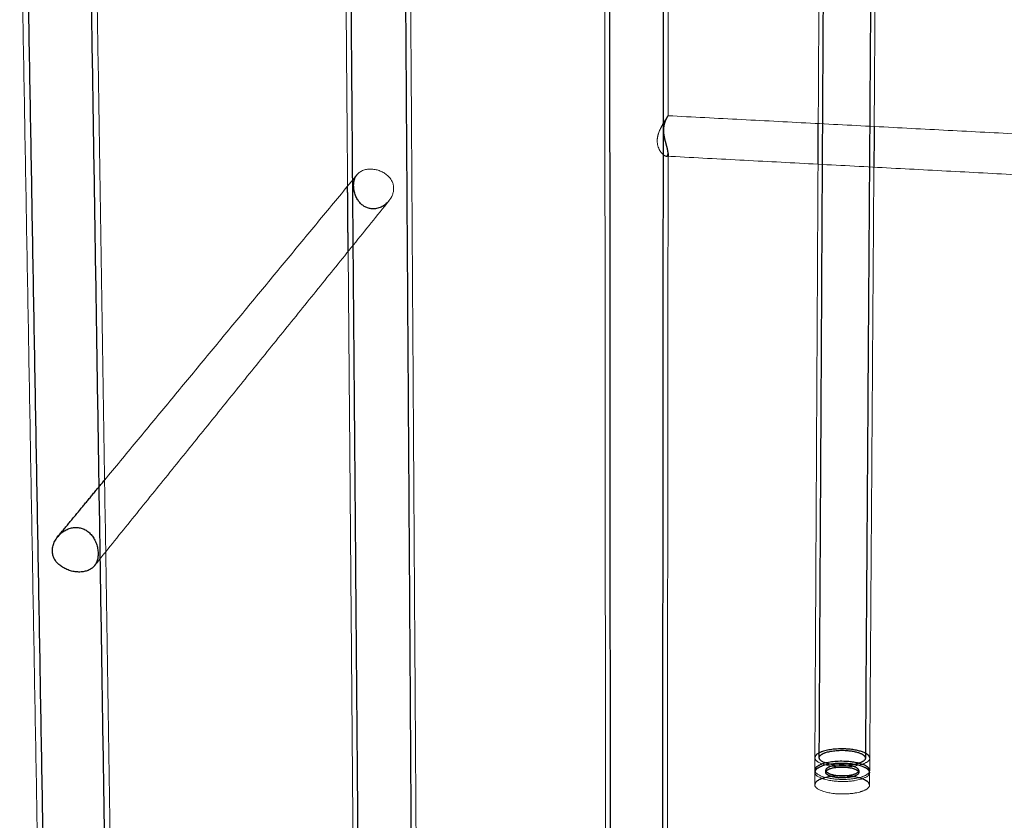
# Model space of a CAD drawing. Header units: millimetres. Extents: x -1524 to 1565, y -1495 to 941.
# Tile 3 of 7: x -1058 to -685, y -1139 to -836. Entities that reach past the tile are written whole.
import ezdxf

# ---------------------------------------------------------------- set-up
doc = ezdxf.new("R2010")
doc.units = ezdxf.units.MM
doc.header["$MEASUREMENT"] = 0
doc.layers.add('Make2D$hidden$lines', color=7, linetype='Continuous', true_color=0xffffff)
doc.layers.add('Make2D$visible$lines', color=7, linetype='Continuous', lineweight=15, true_color=0x000000)

msp = doc.modelspace()

# ---------------------------------------------------------------- linework, layer by layer
at = {"layer": 'Make2D$hidden$lines'}
for points in [[(-754.94, -1115.68), (-753.35, -826.55), (-751.77, -537.42)], [(-733.53, -537.5), (-735.5, -826.66), (-737.48, -1115.81)], [(-833.87, -1261.62), (-834.09, -940.55), (-834.3, -619.47)], [(-813.82, -619.47), (-814.09, -940.55), (-814.37, -1261.63)], [(-928.34, -1284.99), (-930.99, -958.84), (-933.64, -632.69)], [(-912.79, -632.58), (-910.65, -958.68), (-908.5, -1284.79)], [(-1042.87, -1476.53), (-1049.28, -1109.21), (-1055.68, -741.9)], [(-1031.81, -741.55), (-1026.07, -1108.75), (-1020.33, -1475.94)], [(-755.4, -891.11), (-755.36, -883.42), (-755.32, -875.73)], [(-734.15, -876.84), (-734.21, -884.53), (-734.26, -892.23)], [(-812.14, -887.03), (-812.14, -887.56), (-812.14, -888.1)], [(-933.21, -924.11), (-933.32, -911.76), (-933.42, -899.41)], [(-1043.04, -1031.98), (-1034.21, -1021.3), (-1025.38, -1010.62)], [(-1024.96, -1037.75), (-1027.06, -1040.36), (-1029.16, -1042.96)], [(-752.47, -1121.2), (-752.47, -1120.82), (-752.47, -1120.43)], [(-740.01, -1120.54), (-740.01, -1120.92), (-740.01, -1121.29)]]:
    msp.add_open_spline(points, degree=2, dxfattribs=at)
for points, weights, degree, knots in [([(-812.84, -888.06), (-812.77, -888.06), (-812.71, -888.06), (-812.51, -888.02), (-812.39, -887.93), (-812.31, -887.8), (-812.26, -887.72), (-812.18, -887.52), (-812.13, -887.16), (-812.14, -886.71), (-812.2, -886.21), (-812.3, -885.66), (-812.44, -885.05), (-812.68, -884.13), (-812.95, -883.17), (-813.26, -882.01), (-813.52, -880.88), (-813.74, -879.57), (-813.79, -878.69), (-813.79, -878.27), (-813.79, -878.03), (-813.77, -877.55), (-813.67, -876.6), (-813.4, -875.42), (-812.95, -874.27), (-812.55, -873.47), (-812.32, -873.07), (-812.2, -872.88), (-812.15, -872.8), (-812.13, -872.78), (-812.12, -872.76)], [3811.46162564, 3811.65081749, 3811.84145878, 3812.5498029, 3813.06785869, 3813.58108691, 3813.58108691, 3813.58108691, 3813.58108691, 3813.58108691, 3813.58108691, 3813.58108691, 3813.58108691, 3813.58108691, 3813.58108691, 3813.58108691, 3813.58108691, 3813.58108691, 3813.58108691, 3813.58108691, 3813.58108691, 3813.58108691, 3813.58108691, 3813.58108691, 3813.58108691, 3813.58108691, 3813.58108691, 3813.58108691, 3813.58108691, 3813.58108691, 3813.58108691], 3, [10.710304, 10.710304, 10.710304, 10.710304, 11.312978, 11.312978, 12.935947, 12.935947, 12.935947, 13.210749, 13.580844, 14.009316, 14.558999, 15.077478, 15.716185, 16.423739, 17.944976, 18.679517, 20.035947, 21.416368, 22.675693, 22.675693, 22.675693, 23.395805, 24.119049, 25.524243, 27.021153, 27.821017, 28.220575, 28.409774, 28.48221, 28.503112, 28.503112, 28.503112, 28.503112]), ([(-737.72, -1113.84), (-743.69, -1111.02), (-752.17, -1112.91), (-756.56, -1113.89), (-756.6, -1115.65)], [4395.55583452, 3115.19389698, 4398.83403271, 3620.93148155, 3772.89651813], 2, [0.000003, 0.000003, 0.000003, 19.634954, 19.634954, 31.446604, 31.446604, 31.446604]), ([(-754.94, -1115.63), (-754.85, -1114.17), (-751.22, -1113.36), (-744.09, -1111.77), (-739.08, -1114.14)], [3769.04226267, 3630.16424316, 4397.23517425, 3113.30338269, 4394.48186066], 2, [118.226967, 118.226967, 118.226967, 128.019901, 128.019901, 144.513262, 144.513262, 144.513262]), ([(-737.75, -1118.55), (-743.72, -1115.72), (-752.2, -1117.62), (-756.58, -1118.6), (-756.62, -1120.37)], [4397.16981815, 3116.33461932, 4400.44757243, 3622.26057491, 3774.283569], 2, [0, 0, 0, 19.634954, 19.634954, 31.446606, 31.446606, 31.446606]), ([(-737.48, -1115.81), (-737.49, -1117.29), (-741.18, -1118.12), (-748.34, -1119.73), (-753.36, -1117.34), (-754.94, -1116.59), (-754.94, -1115.68)], [3772.54337524, 3610.70938803, 4380.44716041, 3093.45531925, 4383.200474, 3878.30530837, 3774.57481166], 2, [85.107128, 85.107128, 85.107128, 95.033178, 95.033178, 111.526539, 111.526539, 118.043157, 118.043157, 118.043157]), ([(-737.76, -1119.34), (-743.73, -1116.51), (-752.2, -1118.41), (-756.02, -1119.26), (-756.56, -1120.78)], [4397.43874103, 3116.52477651, 4400.71649531, 3707.94879551, 3752.34158617], 2, [0, 0, 0, 19.634954, 19.634954, 30.149436, 30.149436, 30.149436]), ([(-741.14, -1119.31), (-737.55, -1121.02), (-742.65, -1122.16), (-747.76, -1123.31), (-751.34, -1121.6), (-754.92, -1119.9), (-749.82, -1118.75), (-744.73, -1117.61), (-741.14, -1119.31)], [4394.48377371, 3103.12966248, 4384.45898781, 3097.43170176, 4386.42564038, 3105.91092921, 4396.45042627, 3111.60888993, 4394.48377371], 2, [0, 0, 0, 11.780972, 11.780972, 23.561945, 23.561945, 35.342917, 35.342917, 47.12389, 47.12389, 47.12389]), ([(-752.47, -1121.16), (-752.41, -1120.12), (-749.82, -1119.54), (-744.73, -1118.4), (-741.15, -1120.1)], [3770.5627383, 3630.41475564, 4396.71934915, 3111.79904712, 4394.75269659], 2, [28.347965, 28.347965, 28.347965, 35.342917, 35.342917, 47.12389, 47.12389, 47.12389]), ([(-740.01, -1121.29), (-740.02, -1122.36), (-742.66, -1122.95), (-747.76, -1124.1), (-751.35, -1122.39), (-752.48, -1121.85), (-752.47, -1121.2)], [3774.45963318, 3612.9871644, 4384.72791069, 3097.62185895, 4386.69456326, 3880.16266845, 3775.9111663], 2, [4.685765, 4.685765, 4.685765, 11.780972, 11.780972, 23.561945, 23.561945, 28.221845, 28.221845, 28.221845]), ([(-737.79, -1124.04), (-743.76, -1121.2), (-752.23, -1123.11), (-756.61, -1124.1), (-756.65, -1125.87)], [4399.05227831, 3117.66571966, 4402.33003258, 3623.81135768, 3775.90172373], 2, [0, 0, 0, 19.634954, 19.634954, 31.446606, 31.446606, 31.446606])]:
    msp.add_rational_spline(points, weights, degree=degree, knots=knots, dxfattribs=at)
for points, knots in [([(-917.82, -905.04), (-918.02, -905.28), (-918.43, -905.73), (-919.36, -906.56), (-920.67, -907.38), (-922.39, -907.95), (-923.56, -908.04), (-924.13, -908), (-924.6, -907.98), (-925.53, -907.82), (-926.84, -907.27), (-928.04, -906.45), (-929.07, -905.38), (-929.95, -904.05), (-930.61, -902.54), (-931.03, -900.91), (-931.13, -899.81), (-931.13, -899.27), (-931.14, -899.06), (-931.12, -898.65), (-931.05, -897.87), (-930.85, -896.95), (-930.44, -895.93), (-930.05, -895.33), (-929.82, -895.05)], [0, 0, 0, 0, 0.942601, 1.847398, 3.733831, 5.535233, 7.238664, 7.238664, 7.238664, 8.654595, 10.065609, 11.461098, 12.982493, 14.510081, 16.220971, 17.92455, 19.532837, 19.532837, 19.532837, 20.155956, 20.758735, 21.896144, 22.981191, 24.041207, 24.041207, 24.041207, 24.041207]), ([(-1027.83, -1038.39), (-1027.84, -1037.76), (-1027.97, -1036.53), (-1028.45, -1034.7), (-1029.2, -1033.02), (-1030.19, -1031.53), (-1031.36, -1030.31), (-1032.72, -1029.37), (-1034.24, -1028.76), (-1035.3, -1028.58), (-1035.83, -1028.55), (-1036.4, -1028.52), (-1037.53, -1028.6), (-1039.2, -1029.07), (-1040.81, -1029.9), (-1042.27, -1031.07), (-1043.51, -1032.5), (-1044.45, -1034.11), (-1045.03, -1035.81), (-1045.16, -1036.96), (-1045.15, -1037.51), (-1045.14, -1038.02), (-1045.01, -1039.01), (-1044.45, -1040.45), (-1043.56, -1041.76), (-1042.34, -1042.93), (-1040.89, -1043.9), (-1039.2, -1044.68), (-1037.42, -1045.2), (-1036.17, -1045.36), (-1035.56, -1045.4), (-1034.99, -1045.43), (-1033.89, -1045.4), (-1032.33, -1045.1), (-1030.95, -1044.54), (-1029.79, -1043.72), (-1028.87, -1042.66), (-1028.24, -1041.39), (-1027.88, -1039.95), (-1027.82, -1038.92), (-1027.83, -1038.39)], [0, 0, 0, 0, 1.877578, 3.710229, 5.652269, 7.394326, 9.047729, 10.719743, 12.321187, 13.924321, 13.924321, 13.924321, 15.610509, 17.313343, 19.112, 21.00366, 22.894589, 24.782651, 26.57244, 28.235365, 28.235365, 28.235365, 29.751313, 31.233388, 32.833084, 34.46478, 36.263187, 38.074104, 40.002223, 41.833964, 41.833964, 41.833964, 43.536008, 45.123521, 46.585595, 47.990069, 49.361419, 50.746507, 52.210458, 53.809792, 53.809792, 53.809792, 53.809792])]:
    msp.add_open_spline(points, degree=3, knots=knots, dxfattribs=at)
for points, weights in [([(-735.82, -1115.78), (-735.85, -1114.72), (-737.72, -1113.84)], [3776.73139066, 3889.89447604, 4395.55627844]), ([(-739.08, -1114.14), (-737.51, -1114.88), (-737.48, -1115.78)], [4394.48186066, 3889.38444019, 3776.75285416]), ([(-741.15, -1120.1), (-740.03, -1120.63), (-740.01, -1121.27)], [4394.75269659, 3890.28672904, 3778.40513771]), ([(-735.92, -1120.94), (-736.22, -1120.06), (-737.76, -1119.34)], [3824.62677085, 3972.49597454, 4397.43874103]), ([(-735.85, -1120.5), (-735.89, -1119.43), (-737.75, -1118.55)], [3778.11986399, 3891.32323824, 4397.16981815]), ([(-735.89, -1126), (-735.92, -1124.93), (-737.79, -1124.04)], [3779.73983595, 3892.99032346, 4399.05227831])]:
    msp.add_rational_spline(points, weights, degree=2, dxfattribs=at)
at = {"layer": 'Make2D$visible$lines'}
for points in [[(-1045.02, -1476.59), (-1051.26, -1121.89), (-1057.51, -767.19)], [(-1029.12, -768.79), (-1023.65, -1122.34), (-1018.18, -1475.89)], [(-755.32, -875.73), (-755.03, -822.75), (-754.75, -769.76)], [(-733.4, -768.76), (-733.78, -822.8), (-734.15, -876.84)], [(-909.91, -772.34), (-908.26, -1028.56), (-906.62, -1284.77)], [(-835.72, -1261.63), (-835.93, -1016.88), (-836.13, -772.13)], [(-812.02, -771.66), (-812.07, -822.21), (-812.12, -872.76)], [(-933.42, -899.41), (-933.71, -864.71), (-933.99, -830.02)], [(-812.12, -872.76), (-589.8, -884.38), (-367.48, -896)], [(-367.98, -911.66), (-590.41, -899.86), (-812.84, -888.06)], [(-812.14, -888.1), (-812.33, -1074.86), (-812.51, -1261.63)], [(-756.6, -1115.67), (-756, -1003.39), (-755.4, -891.11)], [(-734.26, -892.23), (-735.04, -1004.03), (-735.82, -1115.83)], [(-1025.38, -1010.62), (-977.59, -952.83), (-929.81, -895.04)], [(-917.78, -904.99), (-971.37, -971.37), (-1024.96, -1037.75)], [(-930.22, -1285.01), (-931.72, -1104.56), (-933.21, -924.11)], [(-756.62, -1120.39), (-756.61, -1118.04), (-756.6, -1115.69)], [(-735.82, -1115.87), (-735.84, -1118.21), (-735.85, -1120.55)], [(-756.65, -1125.89), (-756.64, -1123.54), (-756.63, -1121.2)], [(-735.86, -1121.38), (-735.87, -1123.71), (-735.89, -1126.05)]]:
    msp.add_open_spline(points, degree=2, dxfattribs=at)
for points, weights, degree, knots in [([(-812.12, -872.76), (-812.12, -872.76), (-812.12, -872.77), (-812.15, -872.82), (-812.2, -872.9), (-812.29, -873.04), (-812.53, -873.4), (-812.9, -873.97), (-813.53, -874.96), (-814.36, -876.32), (-815.32, -878.16), (-816.08, -880.27), (-816.26, -881.65), (-816.26, -882.29)], [3811.43200878, 3811.24536069, 3811.05864225, 3810.32922933, 3809.79540721, 3809.27827999, 3809.27827999, 3809.27827999, 3809.27827999, 3809.27827999, 3809.27827999, 3809.27827999, 3809.27827999, 3809.27827999], 3, [36.844112, 36.844112, 36.844112, 36.844112, 37.405508, 37.405508, 39.040174, 39.040174, 39.040174, 40.339437, 41.089388, 42.555023, 45.111878, 47.315156, 49.252154, 49.252154, 49.252154, 49.252154]), ([(-756.6, -1115.67), (-756.61, -1116.75), (-754.72, -1117.65), (-748.75, -1120.49), (-740.22, -1118.58), (-735.83, -1117.59), (-735.82, -1115.83)], [3774.76102939, 3878.17401177, 4382.12605622, 3091.56502749, 4378.84830195, 3610.17960122, 3772.36185989], 2, [31.517753, 31.517753, 31.517753, 39.269908, 39.269908, 58.904862, 58.904862, 70.716517, 70.716517, 70.716517]), ([(-756.56, -1120.78), (-757.02, -1122.07), (-754.75, -1123.16), (-748.78, -1126.02), (-740.26, -1124.09), (-735.23, -1122.96), (-735.92, -1120.94)], [3752.34158617, 3790.84878463, 4384.00851881, 3092.89612956, 4380.73076454, 3521.85311771, 3824.62677085], 2, [30.149436, 30.149436, 30.149436, 39.269908, 39.269908, 58.904862, 58.904862, 72.097009, 72.097009, 72.097009]), ([(-756.62, -1120.39), (-756.63, -1121.47), (-754.75, -1122.37), (-748.77, -1125.23), (-740.25, -1123.31), (-735.86, -1122.32), (-735.85, -1120.55)], [3776.14879323, 3879.60112008, 4383.73959593, 3092.70597236, 4380.46184166, 3611.5090007, 3773.7487863], 2, [31.517756, 31.517756, 31.517756, 39.269908, 39.269908, 58.904862, 58.904862, 70.716514, 70.716514, 70.716514]), ([(-756.65, -1125.89), (-756.66, -1126.97), (-754.78, -1127.88), (-748.81, -1130.75), (-740.29, -1128.82), (-735.9, -1127.82), (-735.89, -1126.05)], [3777.76777422, 3881.26589602, 4385.62205609, 3094.0370727, 4382.34430181, 3613.05978347, 3775.36694104], 2, [31.517756, 31.517756, 31.517756, 39.269908, 39.269908, 58.904862, 58.904862, 70.716514, 70.716514, 70.716514])]:
    msp.add_rational_spline(points, weights, degree=degree, knots=knots, dxfattribs=at)
for points, knots in [([(-816.26, -882.29), (-816.26, -882.61), (-816.22, -883.24), (-815.97, -884.48), (-815.46, -885.68), (-814.72, -886.74), (-814.18, -887.32), (-813.72, -887.69), (-813.41, -887.88), (-813.12, -888.01), (-812.93, -888.05), (-812.84, -888.06)], [0, 0, 0, 0, 0.954819, 1.871186, 3.803244, 4.820316, 5.755391, 6.180987, 6.555454, 6.862998, 7.13841, 7.13841, 7.13841, 7.13841]), ([(-929.81, -895.04), (-929.65, -894.85), (-929.32, -894.5), (-928.55, -893.9), (-927.42, -893.33), (-925.88, -892.97), (-924.79, -892.94), (-924.24, -892.98), (-923.71, -893.01), (-922.62, -893.16), (-921.06, -893.65), (-919.6, -894.38), (-918.34, -895.29), (-917.3, -896.38), (-916.56, -897.58), (-916.1, -898.87), (-916, -899.76), (-916, -900.21)], [0, 0, 0, 0, 0.727218, 1.453776, 2.913302, 4.507298, 6.160918, 6.160918, 6.160918, 7.762285, 9.453754, 11.050762, 12.647102, 14.100464, 15.531179, 16.855127, 18.196872, 18.196872, 18.196872, 18.196872]), ([(-916, -900.21), (-916, -900.42), (-916.01, -900.84), (-916.13, -901.68), (-916.55, -903.16), (-917.22, -904.3), (-917.78, -904.99)], [0, 0, 0, 0, 0.630245, 1.267245, 2.554804, 5.201109, 5.201109, 5.201109, 5.201109])]:
    msp.add_open_spline(points, degree=3, knots=knots, dxfattribs=at)

doc.saveas('drawing.dxf')
